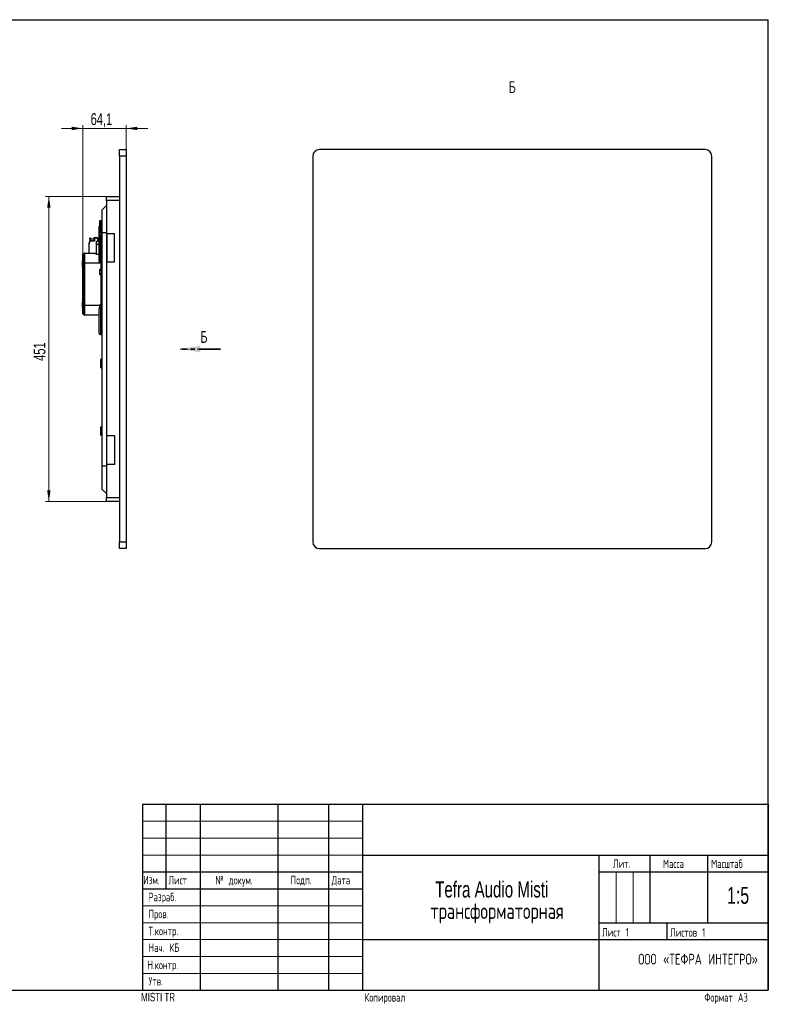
# Model space of a CAD drawing. Header units: millimetres. Extents: x 8 to 419, y 1 to 292.
# Tile 8 of 8: x 194 to 419, y 1 to 292. Entities that reach past the tile are written whole.
import ezdxf

# ---------------------------------------------------------------- set-up
doc = ezdxf.new("R2010")
doc.units = ezdxf.units.MM
doc.linetypes.add('HIDDEN', pattern=[1.905, 1.27, -0.635])
doc.linetypes.add('PHANTOM', pattern=[12.7, 6.35, -1.27, 1.27, -1.27, 1.27, -1.27])
doc.styles.add('SLDTEXTSTYLE0', font='TXT', dxfattribs={"width": 0.7, "bigfont": 'bigfont'})
doc.styles.add('SLDTEXTSTYLE1', font='TXT', dxfattribs={"width": 0.7})
doc.dimstyles.new('SLDDIMSTYLE0', dxfattribs={"dimtxt": 3.5, "dimasz": 3.302, "dimexe": 0, "dimexo": 0.0625, "dimgap": 0.875, "dimtad": 2, "dimlfac": 5, "dimrnd": 1e-09, "dimzin": 12, "dimdsep": 46, "dimtxsty": 'SLDTEXTSTYLE1', "dimsah": 1, "dimcen": 0.09, "dimadec": 0, "dimazin": 3, "dimtfac": 1, "dimtdec": 3, "dimtofl": 0, "dimtmove": 0, "dimatfit": 3, "dimfxl": 0, "dimfrac": 2, "dimtolj": 1, "dimtzin": 12, "dimarcsym": 0})
doc.dimstyles.new('SLDDIMSTYLE1', dxfattribs={"dimtxt": 3.5, "dimasz": 3.302, "dimexe": 0, "dimexo": 0.0625, "dimgap": 0.875, "dimtad": 2, "dimlfac": 5, "dimrnd": 1e-09, "dimzin": 12, "dimdsep": 46, "dimtxsty": 'SLDTEXTSTYLE1', "dimsah": 1, "dimcen": 0.09, "dimadec": 0, "dimazin": 3, "dimtfac": 1, "dimtdec": 3, "dimtmove": 0, "dimatfit": 0, "dimfxl": 0, "dimfrac": 2, "dimtolj": 1, "dimtzin": 12, "dimarcsym": 0})

# ---------------------------------------------------------------- blocks, each defined once
blk = doc.blocks.new('_D_7')
at = {"color": 7, "linetype": 'Continuous', "lineweight": 0}
for p, q in [((219.34, 239.72), (201.28, 239.72)), ((202.28, 239.72), (202.28, 149.52)), ((219.34, 149.52), (201.28, 149.52))]:
    blk.add_line(p, q, dxfattribs=at)
at = {"color": 7, "linetype": 'Continuous', "lineweight": 18}
for points in [[(202.28, 239.72), (201.77, 236.41), (202.78, 236.41)], [(202.28, 149.52), (202.78, 152.82), (201.77, 152.82)]]:
    blk.add_solid(points, dxfattribs=at)
at = {"color": 7, "linetype": 'Continuous', "lineweight": 18, "insert": (197.76, 191.12), "char_height": 3.5, "attachment_point": 1, "rotation": 90, "style": 'SLDTEXTSTYLE1'}
blk.add_mtext('451', dxfattribs=at)
blk = doc.blocks.new('_D_8')
at = {"color": 7, "linetype": 'Continuous', "lineweight": 0}
for p, q in [((212.34, 259.85), (205.99, 259.85)), ((212.34, 220.01), (212.34, 260.85)), ((225.16, 259.85), (212.34, 259.85)), ((225.16, 253.62), (225.16, 260.85)), ((225.16, 259.85), (231.51, 259.85))]:
    blk.add_line(p, q, dxfattribs=at)
at = {"color": 7, "linetype": 'Continuous', "lineweight": 18}
for points in [[(212.34, 259.85), (209.03, 260.36), (209.03, 259.34)], [(225.16, 259.85), (228.46, 259.34), (228.46, 260.36)]]:
    blk.add_solid(points, dxfattribs=at)
at = {"color": 7, "linetype": 'Continuous', "lineweight": 18, "insert": (214.63, 264.36), "char_height": 3.5, "attachment_point": 1, "style": 'SLDTEXTSTYLE1'}
blk.add_mtext('64,1', dxfattribs=at)
blk = doc.blocks.new('SW_PROJECTIONARROW_0')
at = {"color": 0, "linetype": 'HIDDEN', "lineweight": 18}
blk.add_line((253.08, 194.62), (241.08, 194.62), dxfattribs=at)
blk.add_line((253.08, 194.62), (241.08, 194.62), dxfattribs=at)
at = {"color": 0, "linetype": 'PHANTOM', "lineweight": 35}
blk.add_line((253.08, 194.62), (241.08, 194.62), dxfattribs=at)
at = {"color": 0, "linetype": 'Continuous', "lineweight": 25}
blk.add_solid([(241.08, 194.62), (247.08, 193.62), (247.08, 195.62)], dxfattribs=at)
blk.add_solid([(241.08, 194.62), (247.08, 193.62), (247.08, 195.62)], dxfattribs=at)
at = {"color": 0, "linetype": 'Continuous', "lineweight": 25, "insert": (247.08, 199.94), "char_height": 3.5, "attachment_point": 1, "style": 'SLDTEXTSTYLE0'}
blk.add_mtext('Б', dxfattribs=at)
blk.add_mtext('Б', dxfattribs=at)

msp = doc.modelspace()

# ---------------------------------------------------------------- linework, layer by layer
at = {"color": 7, "linetype": 'Continuous', "lineweight": 25}
for p, q in [((20, 292), (415, 292)), ((415, 5), (415, 292)), ((223.1364, 253.616), (225.1564, 253.616)), ((223.1364, 251.616), (223.1364, 253.616)), ((225.1564, 253.616), (225.1564, 251.616)), ((396.3096, 253.616), (282.3096, 253.616)), ((225.1564, 251.616), (223.1364, 251.616)), ((223.1364, 251.616), (223.1364, 137.616)), ((225.1564, 251.616), (225.1564, 137.616)), ((280.3096, 251.616), (280.3096, 137.616)), ((398.3096, 137.616), (398.3096, 251.616)), ((219.3364, 238.516), (219.3364, 239.716)), ((219.3364, 239.716), (223.1364, 239.716)), ((219.2864, 237.056), (217.9364, 235.706)), ((219.3364, 237.056), (219.2864, 237.056)), ((219.2864, 237.056), (219.2864, 228.966)), ((219.3364, 238.516), (219.3364, 228.716)), ((223.1364, 238.516), (219.3364, 238.516)), ((217.9364, 235.706), (217.9364, 228.966)), ((217.1364, 228.806), (217.1364, 230.806)), ((217.2164, 232.0984), (217.2129, 232.0984)), ((217.2164, 232.0964), (217.2129, 232.0964)), ((217.2129, 232.0294), (217.2164, 232.0294)), ((217.2164, 231.5827), (217.2129, 231.5827)), ((217.2129, 231.5157), (217.2164, 231.5157)), ((217.2129, 231.5137), (217.2164, 231.5137)), ((217.2164, 232.3318), (217.2164, 232.2597)), ((217.2164, 232.2597), (217.2164, 231.2803)), ((217.7364, 232.506), (217.3204, 232.506)), ((217.3204, 231.106), (217.3204, 232.506)), ((217.3204, 231.106), (217.7364, 231.106)), ((217.3364, 231.006), (217.7364, 231.006)), ((217.3364, 231.006), (217.3364, 229.306)), ((217.7364, 232.506), (217.7364, 232.406)), ((217.7364, 232.256), (217.7364, 232.406)), ((217.7364, 228.9666), (217.7364, 232.256)), ((217.9364, 232.256), (217.7364, 232.256)), ((214.3204, 227.1726), (214.4412, 226.7797)), ((215.3364, 226.606), (215.3364, 227.406)), ((215.3364, 227.406), (215.7364, 227.406)), ((215.7055, 227.606), (215.7055, 227.406)), ((215.7055, 227.606), (216.6655, 227.606)), ((215.7364, 227.406), (215.7364, 226.606)), ((216.7364, 227.406), (215.7364, 227.406)), ((216.6655, 227.406), (216.6655, 227.606)), ((216.7364, 226.506), (216.7364, 227.406)), ((216.7364, 227.406), (217.1364, 227.406)), ((217.1364, 221.0831), (217.1364, 228.806)), ((217.1364, 228.806), (217.2164, 228.806)), ((217.2164, 228.9028), (217.2129, 228.9028)), ((217.2164, 228.8917), (217.2129, 228.8917)), ((217.2129, 228.8292), (217.2164, 228.8292)), ((217.2164, 228.3829), (217.2129, 228.3829)), ((217.2129, 228.3204), (217.2164, 228.3204)), ((217.2129, 228.3092), (217.2164, 228.3092)), ((217.2164, 229.1318), (217.2164, 229.0702)), ((217.2164, 229.0702), (217.2164, 228.0803)), ((217.7364, 229.306), (217.3204, 229.306)), ((217.3204, 227.906), (217.3204, 229.306)), ((217.3204, 227.906), (217.7364, 227.906)), ((217.3364, 227.906), (217.3364, 220.006)), ((217.7364, 228.976), (217.7364, 228.236)), ((217.7364, 217.7666), (217.7364, 228.2455)), ((217.9364, 228.966), (217.9364, 159.966)), ((219.2864, 228.966), (217.9364, 228.966)), ((219.2864, 228.966), (219.2864, 159.966)), ((219.3364, 228.966), (219.2864, 228.966)), ((221.7364, 228.716), (219.3364, 228.716)), ((219.3764, 228.716), (219.3764, 220.316)), ((221.7364, 220.316), (221.7364, 228.716)), ((214.2364, 225.606), (214.537, 226.606)), ((214.2364, 225.606), (214.2364, 225.918)), ((214.2364, 222.9994), (214.2364, 225.606)), ((214.4423, 226.6659), (214.2442, 225.973)), ((214.537, 226.606), (215.7364, 226.606)), ((214.8364, 226.606), (214.8364, 227.046)), ((216.3364, 226.506), (217.1364, 226.506)), ((216.3364, 225.506), (216.3364, 226.506)), ((217.1364, 225.506), (216.3364, 225.506)), ((216.3364, 222.6593), (216.3364, 225.506)), ((212.3364, 220.006), (212.3364, 222.5232)), ((212.395, 222.6646), (212.6779, 222.9475)), ((212.395, 222.6646), (212.395, 220.006)), ((212.6779, 220.006), (212.6779, 222.9475)), ((212.8193, 223.006), (212.8193, 220.006)), ((212.8193, 223.006), (214.1364, 223.006)), ((214.1364, 223.006), (214.1364, 222.9994)), ((214.1364, 222.9994), (216.1364, 222.9994)), ((216.1364, 222.9994), (216.1364, 222.6593)), ((216.1364, 222.6593), (217.1364, 222.6593)), ((212.3364, 220.67), (212.2764, 220.67)), ((212.2764, 219.142), (212.2764, 220.67)), ((212.2764, 219.142), (212.3364, 219.142)), ((212.3364, 220.006), (212.395, 220.006)), ((212.3364, 207.606), (212.3364, 220.006)), ((212.395, 220.006), (212.6779, 220.006)), ((212.395, 220.006), (212.395, 207.606)), ((212.6779, 207.606), (212.6779, 220.006)), ((212.6779, 220.006), (212.8193, 220.006)), ((217.3364, 220.006), (212.8193, 220.006)), ((212.8193, 220.006), (212.8193, 207.606)), ((219.3364, 220.316), (219.3364, 168.916)), ((221.7364, 220.316), (219.3364, 220.316)), ((217.2129, 217.6137), (217.2164, 217.6137)), ((217.2164, 217.1983), (217.2129, 217.1983)), ((217.2164, 217.9318), (217.2164, 216.8803)), ((217.7364, 218.106), (217.3204, 218.106)), ((217.3204, 217.8797), (217.3204, 218.106)), ((217.3204, 216.706), (217.3204, 217.8797)), ((217.3204, 216.706), (217.7364, 216.706)), ((217.7364, 217.776), (217.7364, 217.036)), ((217.7364, 207.3666), (217.7364, 217.0455)), ((212.3364, 208.47), (212.2764, 208.47)), ((212.2764, 206.942), (212.2764, 208.47)), ((212.2764, 206.942), (212.3364, 206.942)), ((212.3364, 205.0889), (212.3364, 207.606)), ((212.3364, 207.606), (212.395, 207.606)), ((212.395, 207.606), (212.395, 204.9475)), ((212.6779, 207.606), (212.395, 207.606)), ((212.6779, 207.606), (212.8193, 207.606)), ((212.6779, 204.6646), (212.6779, 207.606)), ((212.8193, 207.606), (212.8193, 204.606)), ((212.8193, 207.606), (217.2559, 207.606)), ((217.2129, 207.2266), (217.2164, 207.2266)), ((217.2164, 207.5318), (217.2164, 206.856)), ((217.7364, 207.706), (217.3204, 207.706)), ((217.3204, 207.562), (217.3204, 207.706)), ((217.3204, 206.9527), (217.3204, 207.562)), ((217.9364, 207.016), (217.5364, 207.016)), ((217.5364, 207.016), (217.5364, 203.0708)), ((217.7364, 207.376), (217.7364, 207.016)), ((212.6779, 204.6646), (212.395, 204.9475)), ((217.1364, 204.606), (212.8193, 204.606)), ((217.1364, 203.0604), (217.1364, 206.616)), ((217.1364, 199.316), (217.1364, 203.0604)), ((217.5364, 203.0708), (217.5364, 198.916)), ((217.5364, 198.916), (217.9364, 198.916)), ((217.6764, 189.166), (217.6764, 191.566)), ((217.8764, 191.626), (217.7364, 191.626)), ((217.7364, 189.106), (217.7364, 191.626)), ((217.8764, 189.106), (217.8764, 191.626)), ((217.7364, 189.106), (217.8764, 189.106)), ((217.6764, 169.166), (217.6764, 171.566)), ((217.8764, 171.626), (217.7364, 171.626)), ((217.7364, 169.106), (217.7364, 171.626)), ((217.7364, 169.106), (217.8764, 169.106)), ((217.8764, 169.106), (217.8764, 171.626)), ((221.7364, 168.916), (219.3364, 168.916)), ((219.3764, 160.516), (219.3764, 168.916)), ((221.7364, 168.916), (221.7364, 160.516)), ((219.3364, 160.516), (219.3364, 150.716)), ((221.7364, 160.516), (219.3364, 160.516)), ((217.9364, 159.966), (217.9364, 153.226)), ((219.2864, 159.966), (217.9364, 159.966)), ((219.2864, 159.966), (219.2864, 151.876)), ((219.3364, 159.966), (219.2864, 159.966)), ((219.2864, 151.876), (217.9364, 153.226)), ((219.3364, 151.876), (219.2864, 151.876)), ((219.3364, 150.716), (223.1364, 150.716)), ((219.3364, 149.516), (219.3364, 150.716)), ((223.1364, 149.516), (219.3364, 149.516)), ((223.1364, 137.616), (225.1564, 137.616)), ((223.1364, 135.616), (223.1364, 137.616)), ((225.1564, 137.616), (225.1564, 135.616)), ((225.1564, 135.616), (223.1364, 135.616)), ((282.3096, 135.616), (396.3096, 135.616)), ((230, 60), (415, 60)), ((230, 60), (230, 5)), ((237, 35), (237, 60)), ((247, 60), (247, 5)), ((270, 60), (270, 5)), ((285, 60), (285, 5)), ((295, 60), (295, 5)), ((415, 60), (415, 5)), ((295, 45), (415, 45)), ((365, 5), (365, 45)), ((380, 45), (380, 25)), ((397, 45), (397, 25)), ((230, 40), (295, 40)), ((365, 40), (415, 40)), ((230, 35), (295, 35)), ((365, 25), (415, 25)), ((385, 25), (385, 20)), ((295, 20), (415, 20)), ((20, 5), (415, 5)), ((230, 5), (415, 5))]:
    msp.add_line(p, q, dxfattribs=at)
at = {"color": 7, "linetype": 'Continuous', "lineweight": 18}
for p, q in [((230, 55), (295, 55)), ((230, 50), (295, 50)), ((230, 45), (295, 45)), ((370, 40), (370, 25)), ((375, 40), (375, 25)), ((230, 30), (295, 30)), ((230, 25), (295, 25)), ((230, 20), (295, 20)), ((230, 15), (295, 15)), ((230, 10), (295, 10))]:
    msp.add_line(p, q, dxfattribs=at)
at = {"color": 7, "linetype": 'Continuous', "lineweight": 25}
for centre, radius, start, end in [((282.3096, 251.616), 2, 90, 180), ((396.3096, 251.616), 2, 0, 90), ((217.3364, 230.806), 0.2, 90, 180), ((218.2951, 231.806), 1.2, 144.314665, 154.01379), ((218.2951, 231.806), 1.2, 205.98621, 215.685335), ((217.9364, 232.406), 0.2, 90, 180), ((214.5116, 227.2314), 0.2, 67.924503, 197.076372), ((214.4364, 227.046), 0.4, 0, 67.924503), ((218.2951, 228.606), 1.2, 144.314665, 154.01379), ((218.2951, 228.606), 1.2, 205.98621, 215.685335), ((214.4364, 225.918), 0.2, 164.044881, 180), ((214.25, 226.7209), 0.2, 344.044881, 17.076372), ((212.5364, 222.5232), 0.2, 135, 180), ((212.8193, 222.806), 0.2, 90, 135), ((218.2951, 217.406), 1.2, 144.314665, 154.01379), ((218.2951, 217.406), 1.2, 205.98621, 215.685335), ((217.5364, 206.616), 0.4, 90, 180), ((218.2951, 207.006), 1.2, 144.314665, 154.01379), ((212.5364, 205.0889), 0.2, 180, 225), ((212.8193, 204.806), 0.2, 225, 270), ((217.5364, 199.316), 0.4, 180, 270), ((217.7364, 191.566), 0.06, 90, 180), ((217.8764, 191.566), 0.06, 0, 90), ((217.7364, 189.166), 0.06, 180, 270), ((217.8764, 189.166), 0.06, 270, 0), ((217.7364, 171.566), 0.06, 90, 180), ((217.7364, 169.166), 0.06, 180, 270), ((217.8764, 171.566), 0.06, 0, 90), ((217.8764, 169.166), 0.06, 270, 0), ((282.3096, 137.616), 2, 180, 270), ((396.3096, 137.616), 2, 270, 0)]:
    msp.add_arc(centre, radius, start, end, dxfattribs=at)
msp.add_open_spline([(217.3364, 220.006), (217.336, 220.0076), (217.2763, 220.2391), (217.1729, 220.6039), (217.1461, 220.9559), (217.1364, 221.0831)], degree=3, knots=[0, 0, 0, 0, 0.0043742, 0.64036163, 1, 1, 1, 1], dxfattribs=at)

# ---------------------------------------------------------------- block references
msp.add_blockref('SW_PROJECTIONARROW_0', (0, 0), dxfattribs=at)

# ---------------------------------------------------------------- texts
at = {"color": 7, "linetype": 'Continuous', "lineweight": 18, "insert": (339.2768, 273.8228), "char_height": 3.5, "attachment_point": 2, "style": 'SLDTEXTSTYLE0'}
msp.add_mtext('Б', dxfattribs=at)
at = {"color": 7, "linetype": 'Continuous', "lineweight": 0}
for s, insert, char_height, attachment_point, style in [('Лит.', (369.0746, 43.7), 2.5, 1, 'SLDTEXTSTYLE0'), ('Масса', (383.8682, 43.6722), 2.5, 1, 'SLDTEXTSTYLE0'), ('Масштаб', (398.1014, 43.6773), 2.5, 1, 'SLDTEXTSTYLE0'), ('Изм.', (230.2295, 38.8735), 2.5, 1, 'SLDTEXTSTYLE0'), ('Лист', (237.639, 38.8341), 2.5, 1, 'SLDTEXTSTYLE0'), ('№ докум.', (251.5112, 38.8134), 2.5, 1, 'SLDTEXTSTYLE0'), ('Подп.', (273.8, 38.8415), 2.5, 1, 'SLDTEXTSTYLE0'), ('Дата', (285.8758, 38.8206), 2.5, 1, 'SLDTEXTSTYLE0'), ('Tefra Audio Misti', (333.2448, 37.2133), 4.7625, 2, 'SLDTEXTSTYLE1'), ('1:5', (406.0745, 35.5815), 5, 2, 'SLDTEXTSTYLE1'), ('Разраб.', (231.7356, 33.8405), 2.5, 1, 'SLDTEXTSTYLE0'), ('трансформаторная', (334.8136, 30.8633), 4.7625, 2, 'SLDTEXTSTYLE0'), ('Пров.', (231.7643, 28.8176), 2.5, 1, 'SLDTEXTSTYLE0'), ('Т.контр.', (231.7725, 23.7757), 2.5, 1, 'SLDTEXTSTYLE0'), ('Лист 1', (365.8602, 23.4099), 2.5, 1, 'SLDTEXTSTYLE0'), ('Листов 1', (386.004, 23.3618), 2.5, 1, 'SLDTEXTSTYLE0'), ('Нач. КБ', (231.788, 18.8711), 2.5, 1, 'SLDTEXTSTYLE0'), ('ООО «ТЕФРА ИНТЕГРО»', (394.2478, 15.797), 3.175, 2, 'SLDTEXTSTYLE0'), ('Н.контр.', (231.4265, 13.7546), 2.5, 1, 'SLDTEXTSTYLE0'), ('Утв.', (231.7695, 8.949), 2.5, 1, 'SLDTEXTSTYLE0'), ('MISTI TR', (229.566, 4.246), 2.5, 1, 'SLDTEXTSTYLE1'), ('Копировал', (295.6171, 4.1484), 2.5, 1, 'SLDTEXTSTYLE0'), ('Формат А3', (396.1047, 4.1484), 2.5, 1, 'SLDTEXTSTYLE0')]:
    msp.add_mtext(s, dxfattribs=dict(at, insert=insert, char_height=char_height, attachment_point=attachment_point, style=style))

# ---------------------------------------------------------------- dimensions: what is measured, and where the dimension line sits
at = {"color": 7, "linetype": 'Continuous', "lineweight": 18}
dim = msp.add_linear_dim(base=(212.3364, 259.8498), p1=(225.1564, 253.616), p2=(212.3364, 220.006), dimstyle='SLDDIMSTYLE1', dxfattribs=at)
dim.commit()
dim.dimension.update_dxf_attribs({"geometry": '_D_8', "text_midpoint": (218.7464, 259.8498), "dimtype": 160})
dim = msp.add_linear_dim(base=(202.2764, 149.516), p1=(219.3364, 239.716), p2=(219.3364, 149.516), angle=90, dimstyle='SLDDIMSTYLE0', dxfattribs=at)
dim.commit()
dim.dimension.update_dxf_attribs({"geometry": '_D_7', "text_midpoint": (202.2764, 194.616), "dimtype": 160})

doc.saveas('drawing.dxf')
